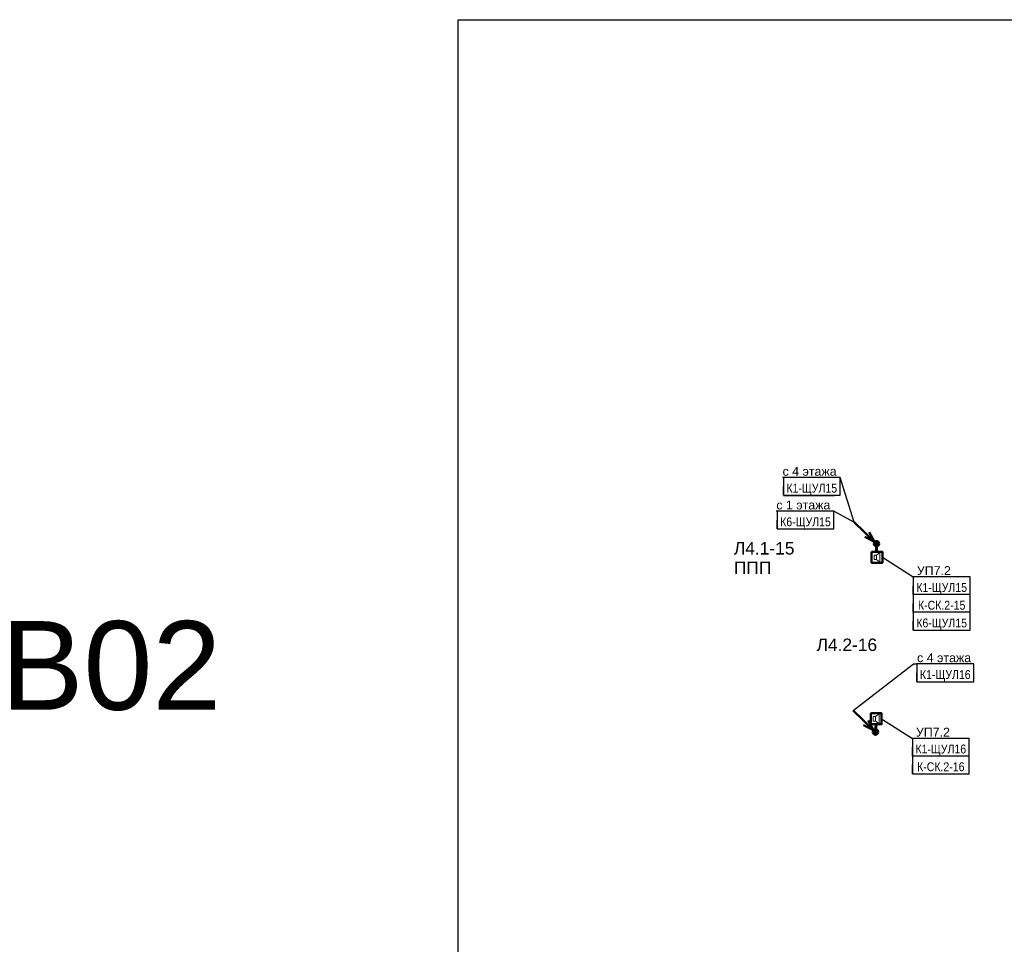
# Model space of a CAD drawing. Header units: millimetres. Extents: x -277772 to 277599, y -59564 to 282085.
# Tile 159 of 192: x 10374 to 38121, y -20849 to 5198. Entities that reach past the tile are written whole.
import ezdxf
from ezdxf import colors
from ezdxf.entities.mleader import LeaderData, LeaderLine
from ezdxf.enums import TextEntityAlignment as Align
from ezdxf.math import Vec2, Vec3

# ---------------------------------------------------------------- set-up
doc = ezdxf.new("R2018")
doc.units = ezdxf.units.MM
doc.set_wipeout_variables(frame=1)
doc.layers.add('UNPLOTTED', color=2, linetype='Continuous', plot=False)
for name, color, linetype, lineweight in [('КИП_выноска', 6, 'Continuous', 25), ('КИП_прибор', 140, 'Continuous', 50), ('КИП_трасса', 3, 'Continuous', 60)]:
    doc.layers.add(name, color=color, linetype=linetype, lineweight=lineweight)
doc.styles.add('CP.Text', font='arial.ttf')
doc.styles.add('GOST 2.304', font='arial.ttf', dxfattribs={"width": 0.85})
doc.linetypes.add('в трубе открыто', pattern='A,10,[133,ltypeshp.shx,S=0.75,R=0,X=-5,Y=2.5],-2.5,[130,ltypeshp.shx,S=2.5,R=-45,X=0,Y=0],-2.5', length=15)

# ---------------------------------------------------------------- blocks, each defined once
blk = doc.blocks.new('*U4')
at = {"color": 0}
blk.add_lwpolyline([(0, 410), (0, 0), (-569, 0), (-569, 410)], close=True, dxfattribs=at)
blk = doc.blocks.new('A$C449d8904')
blk.add_lwpolyline([(0, 309), (0, 0), (307, 0), (307, 309)], close=True)
at = {"lineweight": 18}
for points in [[(237, 17), (237, 292), (140, 216), (140, 91)], [(70, 216), (70, 91), (140, 91), (140, 216)]]:
    blk.add_lwpolyline(points, close=True, dxfattribs=at)
blk = doc.blocks.new('_None')
blk = doc.blocks.new('*U58')
at = {"color": 0, "lineweight": 30, "width": 0.85, "flags": 104}
blk.add_attdef('ПРИМЕЧАНИЕ_2', text='', height=2.5, dxfattribs=at).set_placement((8, -7.53), align=Align.BOTTOM_CENTER)
at = {"color": 0, "lineweight": 30, "style": 'GOST 2.304', "width": 0.85}
for tag, p in [('ИМЯ_КАБЕЛЯ_2', (8, -7.5)), ('ИМЯ_КАБЕЛЯ_3', (8, -12.5)), ('ИМЯ_КАБЕЛЯ_4', (8, -17.5)), ('ИМЯ_КАБЕЛЯ_5', (8, -22.5)), ('ИМЯ_КАБЕЛЯ_6', (8, -27.5)), ('ИМЯ_КАБЕЛЯ_7', (8, -32.5)), ('ИМЯ_КАБЕЛЯ_8', (8, -37.5)), ('ИМЯ_КАБЕЛЯ_9', (8, -42.5))]:
    blk.add_attdef(tag, text='', height=2.5, dxfattribs=at).set_placement(p, align=Align.BOTTOM_CENTER)
at = {"linetype": 'Continuous'}
blk.add_wipeout([(0, 2.5), (16, 2.5), (16, -2.5), (0, -2.5)], dxfattribs=at)
at = {"color": 0}
blk.add_line((0, -2.5), (0, 0), dxfattribs=at)
at = {"color": 0, "linetype": 'Continuous'}
blk.add_lwpolyline([(0, -2.5), (16, -2.5), (16, 2.5), (0, 2.5)], close=True, dxfattribs=at)
at = {"color": 0, "linetype": 'Continuous', "lineweight": 30, "ltscale": 75, "width": 0.85, "flags": 104}
blk.add_attdef('ПРИМЕЧАНИЕ_1', text='', height=2.5, dxfattribs=at).set_placement((8, 3.61), align=Align.BOTTOM_CENTER)
at = {"color": 0, "lineweight": 30, "style": 'GOST 2.304', "width": 0.85}
blk.add_attdef('ИМЯ_КАБЕЛЯ_1', text='', height=2.5, dxfattribs=at).set_placement((8, -2.5), align=Align.BOTTOM_CENTER)
blk = doc.blocks.new('*U51')
at = {"lineweight": 50}
h = blk.add_hatch(color=256, dxfattribs=at)
h.dxf.hatch_style = 1
edge = h.paths.add_edge_path()
edge.add_arc((0, 0), 0.75, 136.2861, 496.2861)
for q in [(-6.32, 6.05), (-2.09, 3.24), (-3.33, 1.94)]:
    blk.add_line((-0.54, 0.52), q, dxfattribs=at)
blk.add_circle((0, 0), 0.75, dxfattribs=at)

msp = doc.modelspace()

# ---------------------------------------------------------------- linework, layer by layer
at = {"layer": 'КИП_трасса', "linetype": 'в трубе открыто', "ltscale": 100}
for p, q in [((34520, -9564), (34520, -9791)), ((34490, -14871), (34509, -14650))]:
    msp.add_line(p, q, dxfattribs=at)

# ---------------------------------------------------------------- block references
at = {"layer": 'UNPLOTTED', "xscale": 100, "yscale": 100, "zscale": 100}
msp.add_blockref('*U4', (79632, -35802), dxfattribs=at)
at = {"layer": 'КИП_прибор'}
for p in [(34380, -10100), (34355, -14650)]:
    msp.add_blockref('A$C449d8904', p, dxfattribs=at)

# ---------------------------------------------------------------- texts
at = {"layer": 'UNPLOTTED', "style": 'CP.Text'}
for s, p in [('Л4.1-15', (30500, -9868)), ('ППП', (30500, -10419)), ('Л4.2-16', (32830, -12586))]:
    msp.add_text(s, height=350, dxfattribs=at).set_placement(p)
msp.add_text('B02', height=2500, dxfattribs=at).set_placement((16056, -14243), align=Align.RIGHT)

# ---------------------------------------------------------------- next in the draw order: leaders
at = {"layer": 'КИП_выноска'}
ml = msp.add_multileader_mtext('Standard', dxfattribs=at)
ml.set_content('с 1 этажа', color=256, style='CP.Text')
ml.set_leader_properties(color=256, linetype='ByLayer', lineweight=-1)
ml.set_arrow_properties(name='NONE')
ml.build(insert=Vec2(0, 0))
ml.multileader.update_dxf_attribs({"has_dogleg": 0, "text_left_attachment_type": 6, "text_right_attachment_type": 6, "dogleg_length": 0.5, "arrow_head_size": 300})
ctx = ml.context
ctx.base_point, ctx.char_height, ctx.arrow_head_size, ctx.landing_gap_size, ctx.plane_origin = Vec3(31625, -8648), 250, 300, 100, Vec3(37691, -11308)
ctx.left_attachment, ctx.right_attachment, ctx.text_align_type = 6, 6, 2
notes = []
notes.append((ctx, [(1, (1, 1, 0), (33320, -8648), (-1, 0), 0.5, [(0, [(33881, -8953)], 0, [])])]))
ctx.mtext.insert, ctx.mtext.width, ctx.mtext.alignment, ctx.mtext.flow_direction = Vec3(33219, -8348), 1647.48, 3, 5
ctx.mtext.has_bg_fill, ctx.mtext.bg_color, ctx.mtext.bg_scale_factor, ctx.mtext.bg_transparency, ctx.mtext.use_window_bg_color = 1, -1027028792, 1.5, 0, 1
ml = msp.add_multileader_mtext('Standard', dxfattribs=at)
ml.set_content('УП7.2', color=256, style='CP.Text')
ml.set_leader_properties(color=256, linetype='ByLayer', lineweight=-1)
ml.set_arrow_properties(name='NONE')
ml.build(insert=Vec2(0, 0))
ml.multileader.update_dxf_attribs({"has_dogleg": 0, "text_left_attachment_type": 6, "text_right_attachment_type": 6, "dogleg_length": 0.5, "arrow_head_size": 300})
ctx = ml.context
ctx.base_point, ctx.char_height, ctx.arrow_head_size, ctx.landing_gap_size, ctx.plane_origin = Vec3(35556, -10497), 250, 300, 100, Vec3(38080, -13157)
ctx.left_attachment, ctx.right_attachment = 6, 6
notes.append((ctx, [(0, (1, 1, 0), (35556, -10497), (1, 0), 0.5, [(0, [(34687, -9946)], 0, [])])]))
ctx.mtext.insert, ctx.mtext.width, ctx.mtext.flow_direction = Vec3(35656, -10197), 1238.54, 5
ctx.mtext.has_bg_fill, ctx.mtext.bg_color, ctx.mtext.bg_scale_factor, ctx.mtext.bg_transparency, ctx.mtext.use_window_bg_color = 1, -1027028792, 1.5, 0, 1
ml = msp.add_multileader_mtext('Standard', dxfattribs=at)
ml.set_content('с 4 этажа', color=256, style='CP.Text')
ml.set_leader_properties(color=256, linetype='ByLayer', lineweight=-1)
ml.set_arrow_properties(name='NONE')
ml.build(insert=Vec2(0, 0))
ml.multileader.update_dxf_attribs({"has_dogleg": 0, "text_left_attachment_type": 6, "text_right_attachment_type": 6, "dogleg_length": 0.5, "arrow_head_size": 300})
ctx = ml.context
ctx.base_point, ctx.char_height, ctx.arrow_head_size, ctx.landing_gap_size, ctx.plane_origin = Vec3(35563, -12951), 250, 300, 100, Vec3(41454, -15560)
ctx.left_attachment, ctx.right_attachment = 6, 6
notes.append((ctx, [(0, (1, 1, 0), (35563, -12951), (1, 0), 0.5, [(0, [(33858, -14266)], 0, [])])]))
ctx.mtext.insert, ctx.mtext.width, ctx.mtext.flow_direction = Vec3(35663, -12651), 1979.37, 5
ctx.mtext.has_bg_fill, ctx.mtext.bg_color, ctx.mtext.bg_scale_factor, ctx.mtext.bg_transparency, ctx.mtext.use_window_bg_color = 1, -1027028792, 1.5, 0, 1
ml = msp.add_multileader_mtext('Standard', dxfattribs=at)
ml.set_content('УП7.2', color=256, style='CP.Text')
ml.set_leader_properties(color=256, linetype='ByLayer', lineweight=-1)
ml.set_arrow_properties(name='NONE')
ml.build(insert=Vec2(0, 0))
ml.multileader.update_dxf_attribs({"has_dogleg": 0, "text_left_attachment_type": 6, "text_right_attachment_type": 6, "dogleg_length": 0.5, "arrow_head_size": 300})
ctx = ml.context
ctx.base_point, ctx.char_height, ctx.arrow_head_size, ctx.landing_gap_size, ctx.plane_origin = Vec3(35531, -15047), 250, 300, 100, Vec3(38055, -17707)
ctx.left_attachment, ctx.right_attachment = 6, 6
notes.append((ctx, [(0, (1, 1, 0), (35531, -15047), (1, 0), 0.5, [(0, [(34662, -14496)], 0, [])])]))
ctx.mtext.insert, ctx.mtext.width, ctx.mtext.flow_direction = Vec3(35631, -14747), 1238.54, 5
ctx.mtext.has_bg_fill, ctx.mtext.bg_color, ctx.mtext.bg_scale_factor, ctx.mtext.bg_transparency, ctx.mtext.use_window_bg_color = 1, -1027028792, 1.5, 0, 1
for ctx, leaders in notes:
    for number, flags, end, landing, length, lines in leaders:
        leader = LeaderData()
        leader.index, (leader.has_last_leader_line, leader.has_dogleg_vector, leader.attachment_direction) = number, flags
        leader.last_leader_point, leader.dogleg_vector, leader.dogleg_length = Vec3(end), Vec3(landing), length
        for number, points, colour, breaks in lines:
            line = LeaderLine()
            line.index, line.vertices, line.color, line.breaks = number, Vec3.list(points), colors.encode_raw_color(colour), breaks
            leader.lines.append(line)
        ctx.leaders.append(leader)

# ---------------------------------------------------------------- next in the draw order: block references
ref = msp.add_blockref('*U58', (31719, -8898), dxfattribs=dict(at, xscale=100, yscale=100, zscale=100))
lines = msp.add_mtext('\\W0.8500;', dxfattribs={"layer": '0', "color": 0, "linetype": 'Continuous', "lineweight": 30, "ltscale": 75, "insert": (32519, -8537), "char_height": 2.5, "attachment_point": 1})
ref.add_attrib('ПРИМЕЧАНИЕ_1', '', (32519, -8537), dxfattribs={"flags": 104}).embed_mtext(lines)
ref.add_attrib('ИМЯ_КАБЕЛЯ_1', 'К6-ЩУЛ15', dxfattribs={"layer": '0', "color": 0, "lineweight": 30, "height": 250, "style": 'GOST 2.304', "width": 0.85}).set_placement((32519, -9148), align=Align.BOTTOM_CENTER)
lines = msp.add_mtext('\\W0.8500;', dxfattribs={"layer": '0', "color": 0, "lineweight": 30, "insert": (32519, -9651), "char_height": 2.5, "attachment_point": 1})
ref.add_attrib('ПРИМЕЧАНИЕ_2', '', (32519, -9651), dxfattribs={"flags": 104}).embed_mtext(lines)
at = {"layer": 'КИП_выноска', "xscale": 100, "yscale": 100, "zscale": 100}
for p in [(34520, -9564), (34490, -14871)]:
    msp.add_blockref('*U51', p, dxfattribs=at)
at = {"layer": 'КИП_выноска'}
ref = msp.add_blockref('*U58', (35556, -10747), dxfattribs=dict(at, xscale=100, yscale=100, zscale=100))
lines = msp.add_mtext('\\W0.8500;', dxfattribs={"layer": '0', "color": 0, "linetype": 'Continuous', "lineweight": 30, "ltscale": 75, "insert": (36356, -10386), "char_height": 2.5, "attachment_point": 1})
ref.add_attrib('ПРИМЕЧАНИЕ_1', '', (36356, -10386), dxfattribs={"flags": 104}).embed_mtext(lines)
ref.add_attrib('ИМЯ_КАБЕЛЯ_1', 'К1-ЩУЛ15', dxfattribs={"layer": '0', "color": 0, "lineweight": 30, "height": 250, "style": 'GOST 2.304', "width": 0.85}).set_placement((36356, -10997), align=Align.BOTTOM_CENTER)
lines = msp.add_mtext('\\W0.8500;', dxfattribs={"layer": '0', "color": 0, "lineweight": 30, "insert": (36356, -11500), "char_height": 2.5, "attachment_point": 1})
ref.add_attrib('ПРИМЕЧАНИЕ_2', '', (36356, -11500), dxfattribs={"flags": 104}).embed_mtext(lines)
ref = msp.add_blockref('*U58', (35658, -13201), dxfattribs=dict(at, xscale=100, yscale=100, zscale=100))
lines = msp.add_mtext('\\W0.8500;', dxfattribs={"layer": '0', "color": 0, "linetype": 'Continuous', "lineweight": 30, "ltscale": 75, "insert": (36458, -12840), "char_height": 2.5, "attachment_point": 1})
ref.add_attrib('ПРИМЕЧАНИЕ_1', '', (36458, -12840), dxfattribs={"flags": 104}).embed_mtext(lines)
ref.add_attrib('ИМЯ_КАБЕЛЯ_1', 'К1-ЩУЛ16', dxfattribs={"layer": '0', "color": 0, "lineweight": 30, "height": 250, "style": 'GOST 2.304', "width": 0.85}).set_placement((36458, -13451), align=Align.BOTTOM_CENTER)
lines = msp.add_mtext('\\W0.8500;', dxfattribs={"layer": '0', "color": 0, "lineweight": 30, "insert": (36458, -13954), "char_height": 2.5, "attachment_point": 1})
ref.add_attrib('ПРИМЕЧАНИЕ_2', '', (36458, -13954), dxfattribs={"flags": 104}).embed_mtext(lines)
ref = msp.add_blockref('*U58', (35531, -15297), dxfattribs=dict(at, xscale=100, yscale=100, zscale=100))
lines = msp.add_mtext('\\W0.8500;', dxfattribs={"layer": '0', "color": 0, "linetype": 'Continuous', "lineweight": 30, "ltscale": 75, "insert": (36331, -14936), "char_height": 2.5, "attachment_point": 1})
ref.add_attrib('ПРИМЕЧАНИЕ_1', '', (36331, -14936), dxfattribs={"flags": 104}).embed_mtext(lines)
ref.add_attrib('ИМЯ_КАБЕЛЯ_1', 'К1-ЩУЛ16', dxfattribs={"layer": '0', "color": 0, "lineweight": 30, "height": 250, "style": 'GOST 2.304', "width": 0.85}).set_placement((36331, -15547), align=Align.BOTTOM_CENTER)
lines = msp.add_mtext('\\W0.8500;', dxfattribs={"layer": '0', "color": 0, "lineweight": 30, "insert": (36331, -16050), "char_height": 2.5, "attachment_point": 1})
ref.add_attrib('ПРИМЕЧАНИЕ_2', '', (36331, -16050), dxfattribs={"flags": 104}).embed_mtext(lines)

# ---------------------------------------------------------------- next in the draw order: block references
ref = msp.add_blockref('*U58', (35556, -11247), dxfattribs=dict(at, xscale=100, yscale=100, zscale=100))
lines = msp.add_mtext('\\W0.8500;', dxfattribs={"layer": '0', "color": 0, "linetype": 'Continuous', "lineweight": 30, "ltscale": 75, "insert": (36356, -10886), "char_height": 2.5, "attachment_point": 1})
ref.add_attrib('ПРИМЕЧАНИЕ_1', '', (36356, -10886), dxfattribs={"flags": 104}).embed_mtext(lines)
ref.add_attrib('ИМЯ_КАБЕЛЯ_1', 'К-СК.2-15', dxfattribs={"layer": '0', "color": 0, "lineweight": 30, "height": 250, "style": 'GOST 2.304', "width": 0.85}).set_placement((36356, -11497), align=Align.BOTTOM_CENTER)
lines = msp.add_mtext('\\W0.8500;', dxfattribs={"layer": '0', "color": 0, "lineweight": 30, "insert": (36356, -12000), "char_height": 2.5, "attachment_point": 1})
ref.add_attrib('ПРИМЕЧАНИЕ_2', '', (36356, -12000), dxfattribs={"flags": 104}).embed_mtext(lines)
ref = msp.add_blockref('*U58', (35531, -15797), dxfattribs=dict(at, xscale=100, yscale=100, zscale=100))
lines = msp.add_mtext('\\W0.8500;', dxfattribs={"layer": '0', "color": 0, "linetype": 'Continuous', "lineweight": 30, "ltscale": 75, "insert": (36331, -15436), "char_height": 2.5, "attachment_point": 1})
ref.add_attrib('ПРИМЕЧАНИЕ_1', '', (36331, -15436), dxfattribs={"flags": 104}).embed_mtext(lines)
ref.add_attrib('ИМЯ_КАБЕЛЯ_1', 'К-СК.2-16', dxfattribs={"layer": '0', "color": 0, "lineweight": 30, "height": 250, "style": 'GOST 2.304', "width": 0.85}).set_placement((36331, -16047), align=Align.BOTTOM_CENTER)
lines = msp.add_mtext('\\W0.8500;', dxfattribs={"layer": '0', "color": 0, "lineweight": 30, "insert": (36331, -16550), "char_height": 2.5, "attachment_point": 1})
ref.add_attrib('ПРИМЕЧАНИЕ_2', '', (36331, -16550), dxfattribs={"flags": 104}).embed_mtext(lines)

# ---------------------------------------------------------------- next in the draw order: leaders
ml = msp.add_multileader_mtext('Standard', dxfattribs=at)
ml.set_content('с 4 этажа', color=256, style='CP.Text')
ml.set_leader_properties(color=256, linetype='ByLayer', lineweight=-1)
ml.set_arrow_properties(name='NONE')
ml.build(insert=Vec2(0, 0))
ml.multileader.update_dxf_attribs({"has_dogleg": 0, "text_left_attachment_type": 6, "text_right_attachment_type": 6, "dogleg_length": 0.5, "arrow_head_size": 300})
ctx = ml.context
ctx.base_point, ctx.char_height, ctx.arrow_head_size, ctx.landing_gap_size, ctx.plane_origin = Vec3(31800, -7699), 250, 300, 100, Vec3(37791, -10350)
ctx.left_attachment, ctx.right_attachment, ctx.text_align_type = 6, 6, 2
notes = []
notes.append((ctx, [(1, (1, 1, 0), (33495, -7699), (-1, 0), 0.5, [(0, [(33887, -8959)], 0, [])])]))
ctx.mtext.insert, ctx.mtext.width, ctx.mtext.alignment, ctx.mtext.flow_direction = Vec3(33395, -7399), 2039.93, 3, 5
ctx.mtext.has_bg_fill, ctx.mtext.bg_color, ctx.mtext.bg_scale_factor, ctx.mtext.bg_transparency, ctx.mtext.use_window_bg_color = 1, -1027028792, 1.5, 0, 1
for ctx, leaders in notes:
    for number, flags, end, landing, length, lines in leaders:
        leader = LeaderData()
        leader.index, (leader.has_last_leader_line, leader.has_dogleg_vector, leader.attachment_direction) = number, flags
        leader.last_leader_point, leader.dogleg_vector, leader.dogleg_length = Vec3(end), Vec3(landing), length
        for number, points, colour, breaks in lines:
            line = LeaderLine()
            line.index, line.vertices, line.color, line.breaks = number, Vec3.list(points), colors.encode_raw_color(colour), breaks
            leader.lines.append(line)
        ctx.leaders.append(leader)

# ---------------------------------------------------------------- next in the draw order: block references
ref = msp.add_blockref('*U58', (31895, -7949), dxfattribs=dict(at, xscale=100, yscale=100, zscale=100))
lines = msp.add_mtext('\\W0.8500;', dxfattribs={"layer": '0', "color": 0, "linetype": 'Continuous', "lineweight": 30, "ltscale": 75, "insert": (32695, -7588), "char_height": 2.5, "attachment_point": 1})
ref.add_attrib('ПРИМЕЧАНИЕ_1', '', (32695, -7588), dxfattribs={"flags": 104}).embed_mtext(lines)
ref.add_attrib('ИМЯ_КАБЕЛЯ_1', 'К1-ЩУЛ15', dxfattribs={"layer": '0', "color": 0, "lineweight": 30, "height": 250, "style": 'GOST 2.304', "width": 0.85}).set_placement((32695, -8199), align=Align.BOTTOM_CENTER)
lines = msp.add_mtext('\\W0.8500;', dxfattribs={"layer": '0', "color": 0, "lineweight": 30, "insert": (32695, -8702), "char_height": 2.5, "attachment_point": 1})
ref.add_attrib('ПРИМЕЧАНИЕ_2', '', (32695, -8702), dxfattribs={"flags": 104}).embed_mtext(lines)
ref = msp.add_blockref('*U58', (35556, -11747), dxfattribs=dict(at, xscale=100, yscale=100, zscale=100))
lines = msp.add_mtext('\\W0.8500;', dxfattribs={"layer": '0', "color": 0, "linetype": 'Continuous', "lineweight": 30, "ltscale": 75, "insert": (36356, -11386), "char_height": 2.5, "attachment_point": 1})
ref.add_attrib('ПРИМЕЧАНИЕ_1', '', (36356, -11386), dxfattribs={"flags": 104}).embed_mtext(lines)
ref.add_attrib('ИМЯ_КАБЕЛЯ_1', 'К6-ЩУЛ15', dxfattribs={"layer": '0', "color": 0, "lineweight": 30, "height": 250, "style": 'GOST 2.304', "width": 0.85}).set_placement((36356, -11997), align=Align.BOTTOM_CENTER)
lines = msp.add_mtext('\\W0.8500;', dxfattribs={"layer": '0', "color": 0, "lineweight": 30, "insert": (36356, -12500), "char_height": 2.5, "attachment_point": 1})
ref.add_attrib('ПРИМЕЧАНИЕ_2', '', (36356, -12500), dxfattribs={"flags": 104}).embed_mtext(lines)

doc.saveas('drawing.dxf')
